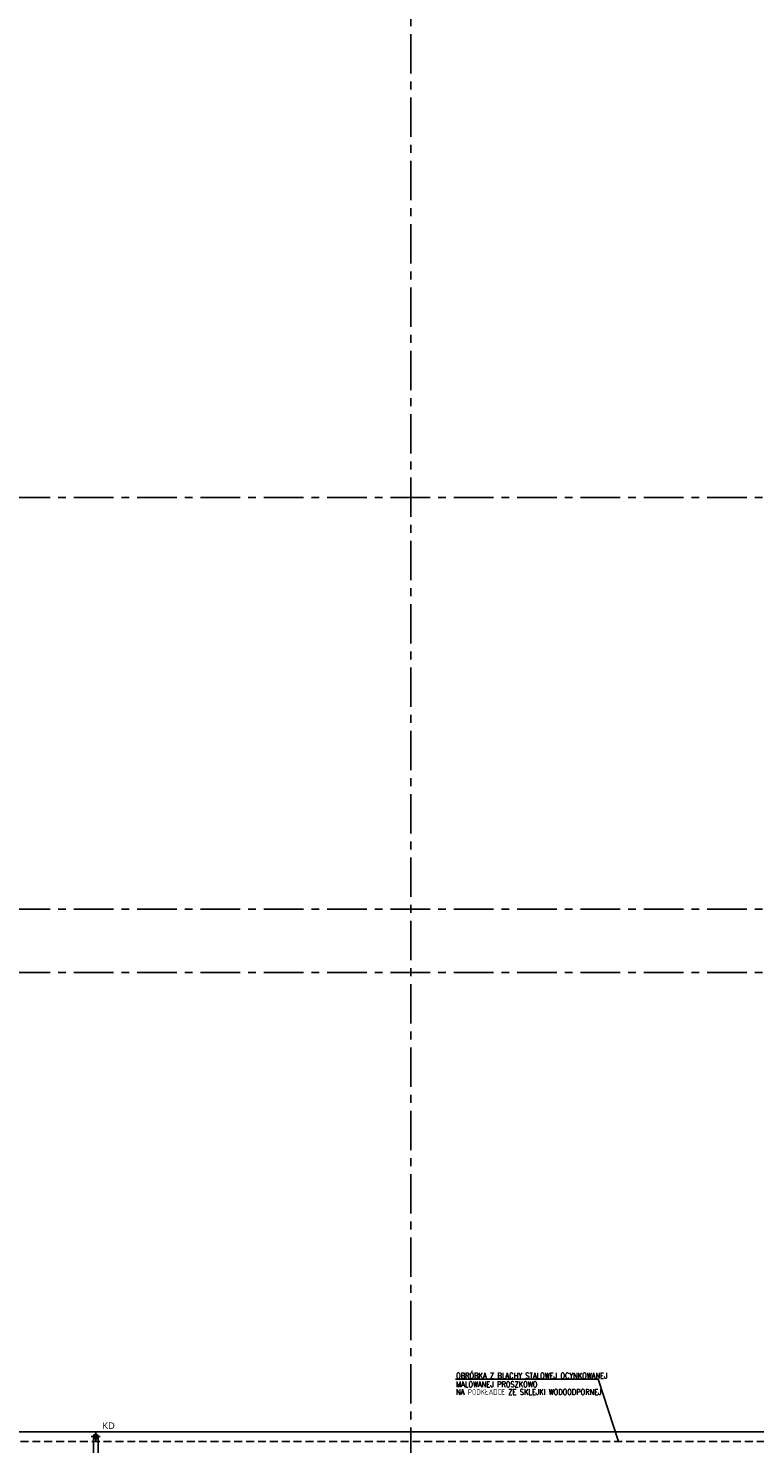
# Model space of a CAD drawing. Extents: x 41755 to 123924, y -112333 to 86187.
# Tile 210 of 256: x 102637 to 103784, y -9904 to -7670. Entities that reach past the tile are written whole.
import ezdxf

# ---------------------------------------------------------------- set-up
doc = ezdxf.new("R2010")
doc.units = 0
doc.header["$LTSCALE"] = 50
for name, pattern in [('CENTER', [2, 1.25, -0.25, 0.25, -0.25]), ('DASHDOT2', [12.7, 6.35, -3.175, 0, -3.175]), ('DASHED', [0.75, 0.5, -0.25])]:
    doc.linetypes.add(name, pattern=pattern)
doc.layers.get('0').update_dxf_attribs({"color": 101, "linetype": 'CONTINUOUS'})
for name, color, linetype in [('Ins-wod', 4, 'CONTINUOUS'), ('Os-osie glowne', 1, 'CENTER'), ('Sch-opis', 51, 'CONTINUOUS'), ('W-idok', 8, 'CONTINUOUS'), ('W-izol-w', 144, 'CONTINUOUS')]:
    doc.layers.add(name, color=color, linetype=linetype)
doc.styles.add('ROMANS', font='romans', dxfattribs={"width": 0.85})
doc.styles.add('TYTUL2', font='ARIAL.TTF')

# ---------------------------------------------------------------- blocks, each defined once
blk = doc.blocks.new('_gkjgskfjgkdfh')
at = {"linetype": 'DASHDOT2', "ltscale": 0.5}
for points in [[(-7, 0), (7, 0)], [(0, -7), (0, 7)], [(0, 0), (0, -7)]]:
    blk.add_lwpolyline(points, dxfattribs=at)
at = {"ltscale": 2}
for radius in [3.75, 3.25]:
    blk.add_circle((0, 0), radius, dxfattribs=at)

msp = doc.modelspace()

# ---------------------------------------------------------------- linework, layer by layer
at = {"layer": 'Os-osie glowne'}
for points in [[(103240.966, -4978.641), (103240.966, -10955.641)], [(99508.966, -8410.641), (111775.966, -8410.641)], [(99508.966, -9060.641), (111775.966, -9060.641)], [(99508.966, -9160.641), (111775.966, -9160.641)]]:
    msp.add_lwpolyline(points, dxfattribs=at)
at = {"layer": 'Sch-opis'}
msp.add_lwpolyline([(103311.26, -9802.648), (103536.536, -9802.648), (103568.848, -9900.641)], dxfattribs=at)
at = {"layer": 'W-idok', "linetype": 'DASHED', "ltscale": 0.5}
msp.add_line((103930.966, -9900.641), (102422.966, -9900.641), dxfattribs=at)
at = {"layer": 'W-idok'}
for points in [[(102739.716, -9893.141), (102739.716, -9920.641)], [(102747.216, -9893.142), (102747.216, -9920.641)]]:
    msp.add_lwpolyline(points, dxfattribs=at)
at = {"layer": 'W-izol-w', "linetype": 'Continuous'}
msp.add_line((103915.966, -9885.641), (102422.966, -9885.641), dxfattribs=at)

# ---------------------------------------------------------------- block references
at = {"layer": 'Ins-wod'}
msp.add_blockref('_gkjgskfjgkdfh', (102743.444, -9893.141), dxfattribs=at)

# ---------------------------------------------------------------- texts
at = {"layer": 'Ins-wod', "insert": (102753.686, -9870.763), "char_height": 10.2123, "width": 1336.21749, "attachment_point": 1, "style": 'TYTUL2'}
msp.add_mtext('KD', dxfattribs=at)
at = {"layer": 'Sch-opis', "style": 'ROMANS', "width": 0.7}
for s, p in [('OBRÓBKA Z BLACHY STALOWEJ OCYNKOWANEJ', (103312.468, -9801.414)), ('MALOWANEJ PROSZKOWO', (103312.468, -9815.196)), ('NA PODKŁADCE ZE SKLEJKI WODOODPORNEJ', (103312.468, -9827.251))]:
    msp.add_text(s, height=9, dxfattribs=at).set_placement(p)

doc.saveas('drawing.dxf')
